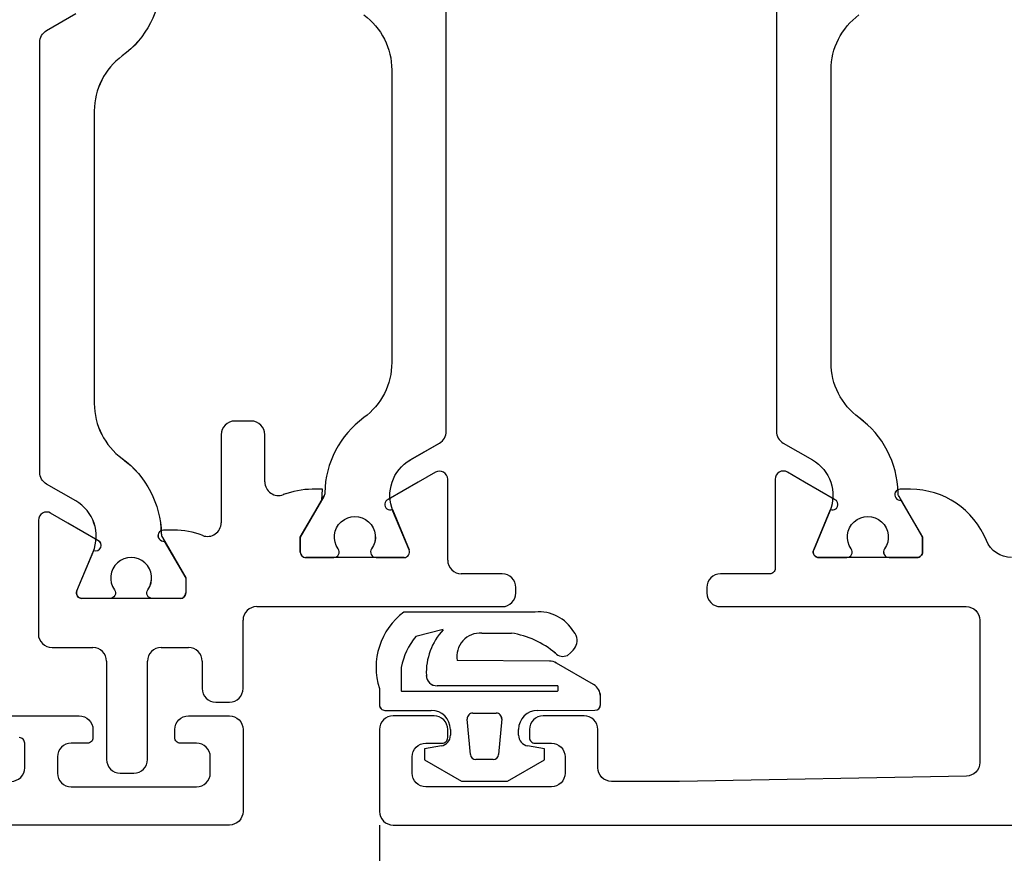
# Model space of a CAD drawing. Header units: millimetres. Extents: x 111285 to 237437, y -9513 to 52045.
# Tile 41 of 117: x 138052 to 138088, y 399 to 430. Entities that reach past the tile are written whole.
import ezdxf

# ---------------------------------------------------------------- set-up
doc = ezdxf.new("R2010")
doc.units = ezdxf.units.MM
doc.header["$LTSCALE"] = 100
doc.layers.get('0').update_dxf_attribs({"color": 252})
doc.layers.add('0-BUITENKOZIJNEN', color=252, linetype='Continuous')

# ---------------------------------------------------------------- blocks, each defined once
blk = doc.blocks.new('SR8-hori')
at = {"linetype": 'Continuous'}
for p, q in [((438.709, 2.701), (433.898, 2.7)), ((435.335, 2.057), (434.334, 1.802)), ((436.752, 1.929), (437.843, 1.93)), ((436.752, 1.929), (436.752, 1.929)), ((437.843, 1.93), (437.843, 1.93)), ((440.123, 1.978), (440.123, 1.978)), ((440.123, 1.978), (440.123, 1.978)), ((440.123, 1.978), (440.123, 1.978)), ((434.334, 1.802), (434.334, 1.802)), ((440.244, 1.697), (440.244, 1.697)), ((439.446, 1.194), (439.446, 1.194)), ((439.446, 1.194), (439.446, 1.194)), ((439.446, 1.194), (439.446, 1.194)), ((439.888, 1.114), (440, 1.209)), ((439.888, 1.114), (439.888, 1.114)), ((440, 1.209), (440, 1.209)), ((439.233, 0.902), (435.848, 0.927)), ((435.848, 0.927), (435.848, 0.927)), ((439.233, 0.902), (439.233, 0.902)), ((440.849, 0.046), (439.483, 0.835)), ((439.483, 0.835), (439.483, 0.835)), ((433.801, 0.674), (433.801, 0.674)), ((439.519, 0.002), (435.115, 0.001)), ((439.519, 0.002), (439.519, 0.002)), ((440.849, 0.046), (440.849, 0.046)), ((432.999, -0.1), (432.999, -0.7)), ((433.799, -0.1), (433.799, -0.1)), ((433.799, -0.1), (433.799, -0.17)), ((433.799, -0.17), (433.799, -0.17)), ((433.829, -0.2), (439.519, -0.198)), ((439.549, -0.168), (439.549, -0.028)), ((439.549, -0.028), (439.549, -0.028)), ((441.099, -0.698), (441.099, -0.387)), ((441.099, -0.387), (441.099, -0.387)), ((433.199, -0.9), (434.899, -0.9)), ((436.417, -0.999), (436.417, -0.999)), ((436.417, -0.999), (437.281, -0.999)), ((437.281, -0.999), (437.281, -0.999)), ((438.799, -0.899), (440.899, -0.898)), ((436.332, -2.517), (436.218, -1.217)), ((436.218, -1.217), (436.218, -1.217)), ((437.48, -1.216), (437.367, -2.516)), ((437.48, -1.216), (437.48, -1.216)), ((435.599, -1.599), (435.599, -1.811)), ((438.099, -1.81), (438.099, -1.599)), ((435.269, -2.205), (434.649, -2.314)), ((434.649, -2.314), (434.649, -2.714)), ((436.332, -2.517), (436.332, -2.517)), ((439.049, -2.313), (438.43, -2.204)), ((439.049, -2.713), (439.049, -2.313)), ((434.649, -2.714), (436.01, -3.499)), ((437.167, -2.699), (436.531, -2.699)), ((436.531, -2.699), (436.531, -2.699)), ((437.167, -2.699), (437.167, -2.699)), ((437.689, -3.499), (439.049, -2.713)), ((436.01, -3.499), (437.689, -3.499))]:
    blk.add_line(p, q, dxfattribs=at)
for p, q in [((435.335, 2.057), (435.335, 2.057)), ((434.717, 0.383), (434.717, 0.383)), ((435.115, 0.001), (435.115, 0.001)), ((433, -5.1), (433, -1019.6))]:
    blk.add_line(p, q)
for points in [[(432.427, 24.576, -0.239087), (433.45, 22.559), (433.45, 11.841, -0.239087), (432.427, 9.824, 0.233397), (430.996, 7.075, -0.126173), (430.956, 6.932), (430.1, 5.45), (430.1, 4.9), (430.1, 4.9, 0.414214), (430.3, 4.7), (431.325, 4.7, 0.609065), (431.488, 5.016, -1.936492), (432.712, 5.016, 0.609065), (432.875, 4.7), (433.902, 4.7, 0.534511), (434.087, 4.977), (433.496, 6.402, -0.376373), (434.132, 8.275), (435.2, 8.892, 0.267949), (435.45, 9.325), (435.45, 25.075, 0.267949)], [(447.55, 25.075), (447.55, 9.325, 0.267949), (447.8, 8.892), (448.868, 8.275, -0.376373), (449.504, 6.402), (448.913, 4.977, 0.534511), (449.098, 4.7), (450.125, 4.7, 0.609065), (450.288, 5.016, -1.936492), (451.512, 5.016, 0.609065), (451.675, 4.7), (452.7, 4.7, 0.414214), (452.9, 4.9), (452.9, 5.45), (452.044, 6.932, -0.126173), (452.004, 7.075, 0.233397), (450.573, 9.824, -0.239087), (449.55, 11.841), (449.55, 22.559, -0.239087), (450.573, 24.576, 0.233397)], [(425.004, 25.825, -0.233397), (423.573, 23.076, 0.239087), (422.55, 21.059), (422.55, 10.341, 0.239087), (423.573, 8.324, -0.233397), (425.004, 5.575, 0.126173), (425.044, 5.432), (425.9, 3.95), (425.9, 3.4), (425.9, 3.4, -0.414214), (425.7, 3.2), (424.675, 3.2, -0.609065), (424.512, 3.516, 1.936492), (423.288, 3.516, -0.609065), (423.125, 3.2), (422.098, 3.2, -0.534511), (421.913, 3.477), (422.504, 4.902, 0.376373), (421.868, 6.775), (420.8, 7.392, -0.267949), (420.55, 7.825), (420.55, 23.575, -0.267949), (420.8, 24.008), (421.868, 24.625, 0.376373)], [(456.169, 4.7, -0.305615), (455.242, 5.325, 0.305615), (452.461, 7.2), (452.084, 7.2, 1.077346), (452.114, 6.802), (452.9, 5.44), (452.9, 4.9), (452.9, 4.9, -0.414214), (452.7, 4.7), (452.7, 4.7), (449.098, 4.7, -0.534511), (448.913, 4.977), (448.913, 4.977), (449.527, 6.458, 1), (449.68, 6.828), (449.68, 6.828), (448.579, 7.464), (447.95, 7.827, 0.57735), (447.5, 7.567), (447.5, 7.567), (447.5, 4.3, -0.414214), (447.3, 4.1), (447.3, 4.1), (445.5, 4.1), (445.5, 4.1, 0.414214), (445, 3.6), (445, 3.6), (445, 3.4, 0.414214), (445.5, 2.9), (445.5, 2.9), (454.5, 2.9, -0.414214), (455, 2.4), (455, 2.4), (455, -2.809, -0.408899), (454.509, -3.309), (444, -3.5), (444, -3.5), (441.5, -3.5), (441.5, -3.5, -0.414214), (441, -3), (441, -1.6), (441, -1.6, 0.414214), (440.5, -1.1), (439, -1.1, 0.414214), (438.5, -1.6), (438.5, -1.9, 0.414214), (438.7, -2.1), (439.3, -2.1, -0.414214), (439.8, -2.6), (439.8, -2.6), (439.8, -3.2, -0.414214), (439.3, -3.7), (434.7, -3.7), (434.7, -3.7, -0.414214), (434.2, -3.2), (434.2, -2.6, -0.414214), (434.7, -2.1), (434.7, -2.1), (435.3, -2.1, 0.414214), (435.5, -1.9), (435.5, -1.6, 0.414214), (435, -1.1), (433.5, -1.1, 0.414214), (433, -1.6), (433, -4.6), (433, -4.6, 0.414214), (433.5, -5.1), (526.5, -5.1)]]:
    blk.add_lwpolyline(points, format="xyb", dxfattribs=at)
for centre, radius, start, end in [((435.401, 0.673), 2.524, 126.574, 197.8393), ((438.844, 1.223), 1.485, 30.5582, 95.2074), ((437.048, 0.473), 2.332, 137.2453, 182.231), ((436.691, 1.074), 0.857, 85.9383, 189.9113), ((437.345, -1.271), 3.239, 49.5548, 81.1563), ((439.755, 1.653), 0.49, 5.1255, 41.4968), ((436.161, 0.25), 2.398, 139.6435, 169.8175), ((439.654, 1.686), 0.589, 305.915, 0.9951), ((439.724, 1.47), 0.392, 224.7148, 294.7466), ((439.233, 0.402), 0.5, 60.0135, 90.0135), ((496.08, 0.117), 62.281, 179.48791, 180.1993), ((435.108, 0.391), 0.39, 181.2084, 271.02), ((439.519, -0.028), 0.03, 0.0135, 90.0135), ((440.599, -0.387), 0.5, 0.0135, 60.0135), ((433.829, -0.17), 0.03, 180.0135, 270.0135), ((439.519, -0.168), 0.03, 270.0135, 0.0135), ((433.199, -0.7), 0.2, 180.0135, 270.0135), ((440.899, -0.698), 0.2, 270.0135, 0.0135), ((434.899, -1.6), 0.7, 0.0135, 90.0135), ((436.417, -1.199), 0.2, 90.0135, 185.0135), ((437.281, -1.199), 0.2, 355.0135, 90.0135), ((438.799, -1.599), 0.7, 90.0135, 180.0135), ((435.199, -1.811), 0.4, 280.0135, 0.0135), ((438.499, -1.81), 0.4, 180.0135, 260.0135), ((436.531, -2.499), 0.2, 185.0135, 270.0135), ((437.167, -2.499), 0.2, 270.0135, 355.0135)]:
    blk.add_arc(centre, radius, start, end, dxfattribs=at)
blk.add_arc((433, -5.1), 1014.5, 270, 0.002175)
at = {"layer": '0-BUITENKOZIJNEN', "linetype": 'Continuous'}
for p, q in [((428.3, 9.7), (427.7, 9.7)), ((427.7, 9.7), (427.7, 9.7)), ((428.3, 9.7), (428.3, 9.7)), ((427.2, 9.2), (427.2, 9.2)), ((427.2, 9.2), (427.2, 5.973)), ((428.8, 9.2), (428.8, 9.2)), ((428.8, 7.47), (428.8, 9.2)), ((435.05, 7.827), (434.421, 7.464)), ((428.8, 7.47), (428.8, 7.47)), ((434.421, 7.464), (433.32, 6.828)), ((434.421, 7.464), (434.421, 7.464)), ((435.5, 4.6), (435.5, 7.567)), ((430.916, 7.2), (430.539, 7.2)), ((430.886, 6.802), (430.916, 7.2)), ((430.1, 5.44), (430.886, 6.802)), ((421.579, 5.964), (420.95, 6.327)), ((420.95, 6.327), (420.95, 6.327)), ((433.473, 6.458), (433.473, 6.458)), ((433.473, 6.458), (434.087, 4.977)), ((420.5, 6.067), (420.5, 1.9)), ((422.68, 5.328), (421.579, 5.964)), ((421.579, 5.964), (421.579, 5.964)), ((427.2, 5.973), (427.2, 5.973)), ((425.461, 5.7), (425.084, 5.7)), ((425.084, 5.7), (425.084, 5.7)), ((425.461, 5.7), (425.461, 5.7)), ((426.523, 5.506), (426.523, 5.506)), ((430.1, 4.9), (430.1, 5.44)), ((422.68, 5.328), (422.68, 5.328)), ((425.114, 5.302), (425.114, 5.302)), ((425.114, 5.302), (425.9, 3.94)), ((421.913, 3.477), (422.527, 4.958)), ((430.1, 4.9), (430.1, 4.9)), ((433.902, 4.7), (430.3, 4.7)), ((434.087, 4.977), (434.087, 4.977)), ((437.5, 4.1), (436, 4.1)), ((425.9, 3.94), (425.9, 3.94)), ((425.9, 3.94), (425.9, 3.4)), ((421.913, 3.477), (421.913, 3.477)), ((425.9, 3.4), (425.9, 3.4)), ((438, 3.4), (438, 3.6)), ((425.7, 3.2), (422.098, 3.2)), ((422.098, 3.2), (422.098, 3.2)), ((425.7, 3.2), (425.7, 3.2)), ((428.5, 2.9), (428.5, 2.9)), ((428.5, 2.9), (437.5, 2.9)), ((428, -0.1), (428, 2.4)), ((428, 2.4), (428, 2.4)), ((420.5, 1.9), (420.5, 1.9)), ((421, 1.4), (421, 1.4)), ((421, 1.4), (422.5, 1.4)), ((425, 1.4), (425, 1.4)), ((425, 1.4), (426, 1.4)), ((426, 1.4), (426, 1.4)), ((423, 0.9), (423, -2.7)), ((424.5, -2.7), (424.5, 0.9)), ((424.5, 0.9), (424.5, 0.9)), ((426.5, 0.9), (426.5, 0.9)), ((426.5, 0.9), (426.5, -0.1)), ((427, -0.6), (427.5, -0.6)), ((423.5, -3.2), (424, -3.2))]:
    blk.add_line(p, q, dxfattribs=at)
for points in [[(419.5, -3.5, 0.414214), (420, -3), (420, -3), (420, -2.1), (420, -2.1, 0.414214), (419.8, -1.9)], [(418.9, -1.1), (422, -1.1), (422, -1.1, -0.414214), (422.5, -1.6), (422.5, -1.6), (422.5, -1.9), (422.5, -1.9, -0.414214), (422.3, -2.1), (422.3, -2.1), (421.7, -2.1), (421.7, -2.1, 0.414214), (421.2, -2.6), (421.2, -2.6), (421.2, -3.2), (421.2, -3.2, 0.414214), (421.7, -3.7), (426.3, -3.7, 0.414214), (426.8, -3.2), (426.8, -3.2), (426.8, -2.6), (426.8, -2.6, 0.414214), (426.3, -2.1), (426.3, -2.1), (425.7, -2.1), (425.7, -2.1, -0.414214), (425.5, -1.9), (425.5, -1.9), (425.5, -1.6), (425.5, -1.6, -0.414214), (426, -1.1), (426, -1.1), (427.5, -1.1), (427.5, -1.1, -0.414214), (428, -1.6), (428, -1.6), (428, -4.6, -0.414214), (427.5, -5.1), (427.5, -5.1), (360.5, -5.1, -0.414214)]]:
    blk.add_lwpolyline(points, format="xyb", dxfattribs=at)
for centre, radius, start, end in [((427.7, 9.2), 0.5, 90, 180), ((428.3, 9.2), 0.5, 0, 90), ((435.2, 7.567), 0.3, 360, 120), ((429.3, 7.47), 0.5, 180, 290.7831), ((430.556, 4.161), 3.039, 90.321, 110.7831), ((433.396, 6.643), 0.2, 112.5, 292.5), ((420.8, 6.067), 0.3, 60, 180), ((426.7, 5.973), 0.5, 249.2716, 360), ((425.084, 5.5), 0.2, 90, 278.5293), ((425.461, 2.7), 3, 69.2716, 90), ((422.604, 5.143), 0.2, 247.5, 67.5), ((430.3, 4.9), 0.2, 180, 270), ((433.902, 4.9), 0.2, 270, 22.5), ((436, 4.6), 0.5, 180, 270), ((437.5, 3.6), 0.5, 0, 90), ((422.098, 3.4), 0.2, 157.5, 270), ((425.7, 3.4), 0.2, 270, 0), ((437.5, 3.4), 0.5, 270, 0), ((428.5, 2.4), 0.5, 90, 180), ((421, 1.9), 0.5, 180, 270), ((422.5, 0.9), 0.5, 0, 90), ((425, 0.9), 0.5, 90, 180), ((426, 0.9), 0.5, 0, 90), ((427, -0.1), 0.5, 180, 270), ((427.5, -0.1), 0.5, 270, 0), ((423.5, -2.7), 0.5, 180, 270), ((424, -2.7), 0.5, 270, 0)]:
    blk.add_arc(centre, radius, start, end, dxfattribs=at)
blk = doc.blocks.new('onderlegger beganegrond')
blk.add_blockref('SR8-hori', (11480, 405.1))

msp = doc.modelspace()

# ---------------------------------------------------------------- linework, layer by layer
at = {"linetype": 'Continuous'}
for p, q in [((138070.708, 407.801), (138065.896, 407.8)), ((138070.708, 407.801), (138065.896, 407.8)), ((138070.708, 407.801), (138065.896, 407.8)), ((138067.334, 407.157), (138066.332, 406.902)), ((138067.334, 407.157), (138066.332, 406.902)), ((138067.334, 407.157), (138066.332, 406.902)), ((138072.121, 407.078), (138072.121, 407.078)), ((138072.121, 407.078), (138072.121, 407.078)), ((138072.121, 407.078), (138072.121, 407.078)), ((138072.121, 407.078), (138072.121, 407.078)), ((138072.121, 407.078), (138072.121, 407.078)), ((138072.121, 407.078), (138072.121, 407.078)), ((138072.121, 407.078), (138072.121, 407.078)), ((138072.121, 407.078), (138072.121, 407.078)), ((138072.121, 407.078), (138072.121, 407.078)), ((138066.332, 406.902), (138066.332, 406.902)), ((138066.332, 406.902), (138066.332, 406.902)), ((138066.332, 406.902), (138066.332, 406.902)), ((138068.751, 407.029), (138069.841, 407.03)), ((138068.751, 407.029), (138069.841, 407.03)), ((138068.751, 407.029), (138069.841, 407.03)), ((138068.751, 407.029), (138068.751, 407.029)), ((138068.751, 407.029), (138068.751, 407.029)), ((138068.751, 407.029), (138068.751, 407.029)), ((138069.841, 407.03), (138069.841, 407.03)), ((138069.841, 407.03), (138069.841, 407.03)), ((138069.841, 407.03), (138069.841, 407.03)), ((138072.242, 406.797), (138072.242, 406.797)), ((138072.242, 406.797), (138072.242, 406.797)), ((138072.242, 406.797), (138072.242, 406.797)), ((138071.231, 406.002), (138067.846, 406.027)), ((138067.846, 406.027), (138067.846, 406.027)), ((138071.231, 406.002), (138067.846, 406.027)), ((138067.846, 406.027), (138067.846, 406.027)), ((138071.231, 406.002), (138067.846, 406.027)), ((138067.846, 406.027), (138067.846, 406.027)), ((138071.231, 406.002), (138071.231, 406.002)), ((138071.231, 406.002), (138071.231, 406.002)), ((138071.231, 406.002), (138071.231, 406.002)), ((138071.445, 406.294), (138071.445, 406.294)), ((138071.445, 406.294), (138071.445, 406.294)), ((138071.445, 406.294), (138071.445, 406.294)), ((138071.445, 406.294), (138071.445, 406.294)), ((138071.445, 406.294), (138071.445, 406.294)), ((138071.445, 406.294), (138071.445, 406.294)), ((138071.445, 406.294), (138071.445, 406.294)), ((138071.445, 406.294), (138071.445, 406.294)), ((138071.445, 406.294), (138071.445, 406.294)), ((138071.887, 406.214), (138071.999, 406.309)), ((138071.887, 406.214), (138071.999, 406.309)), ((138071.887, 406.214), (138071.999, 406.309)), ((138071.887, 406.214), (138071.887, 406.214)), ((138071.887, 406.214), (138071.887, 406.214)), ((138071.887, 406.214), (138071.887, 406.214)), ((138071.999, 406.309), (138071.999, 406.309)), ((138071.999, 406.309), (138071.999, 406.309)), ((138071.999, 406.309), (138071.999, 406.309)), ((138065.799, 405.774), (138065.799, 405.774)), ((138065.799, 405.774), (138065.799, 405.774)), ((138065.799, 405.774), (138065.799, 405.774)), ((138072.847, 405.146), (138071.481, 405.935)), ((138071.481, 405.935), (138071.481, 405.935)), ((138072.847, 405.146), (138071.481, 405.935)), ((138071.481, 405.935), (138071.481, 405.935)), ((138072.847, 405.146), (138071.481, 405.935)), ((138071.481, 405.935), (138071.481, 405.935)), ((138064.997, 405), (138064.997, 404.4)), ((138064.997, 405), (138064.997, 404.4)), ((138064.997, 405), (138064.997, 404.4)), ((138065.797, 405), (138065.797, 405)), ((138065.797, 405), (138065.797, 404.93)), ((138065.797, 405), (138065.797, 405)), ((138065.797, 405), (138065.797, 404.93)), ((138065.797, 405), (138065.797, 405)), ((138065.797, 405), (138065.797, 404.93)), ((138065.797, 404.93), (138065.797, 404.93)), ((138065.797, 404.93), (138065.797, 404.93)), ((138065.797, 404.93), (138065.797, 404.93)), ((138065.827, 404.9), (138071.518, 404.902)), ((138065.827, 404.9), (138071.518, 404.902)), ((138065.827, 404.9), (138071.518, 404.902)), ((138071.518, 405.102), (138067.113, 405.101)), ((138071.518, 405.102), (138067.113, 405.101)), ((138071.518, 405.102), (138067.113, 405.101)), ((138071.518, 405.102), (138071.518, 405.102)), ((138071.518, 405.102), (138071.518, 405.102)), ((138071.518, 405.102), (138071.518, 405.102)), ((138071.548, 404.932), (138071.548, 405.072)), ((138071.548, 405.072), (138071.548, 405.072)), ((138071.548, 404.932), (138071.548, 405.072)), ((138071.548, 405.072), (138071.548, 405.072)), ((138071.548, 404.932), (138071.548, 405.072)), ((138071.548, 405.072), (138071.548, 405.072)), ((138072.847, 405.146), (138072.847, 405.146)), ((138072.847, 405.146), (138072.847, 405.146)), ((138072.847, 405.146), (138072.847, 405.146)), ((138073.097, 404.402), (138073.097, 404.713)), ((138073.097, 404.713), (138073.097, 404.713)), ((138073.097, 404.402), (138073.097, 404.713)), ((138073.097, 404.713), (138073.097, 404.713)), ((138073.097, 404.402), (138073.097, 404.713)), ((138073.097, 404.713), (138073.097, 404.713)), ((138065.198, 404.2), (138066.898, 404.2)), ((138065.198, 404.2), (138066.898, 404.2)), ((138065.198, 404.2), (138066.898, 404.2)), ((138070.798, 404.201), (138072.898, 404.202)), ((138070.798, 404.201), (138072.898, 404.202)), ((138070.798, 404.201), (138072.898, 404.202)), ((138068.331, 402.583), (138068.217, 403.883)), ((138068.217, 403.883), (138068.217, 403.883)), ((138068.331, 402.583), (138068.217, 403.883)), ((138068.217, 403.883), (138068.217, 403.883)), ((138068.331, 402.583), (138068.217, 403.883)), ((138068.217, 403.883), (138068.217, 403.883)), ((138068.416, 404.101), (138068.416, 404.101)), ((138068.416, 404.101), (138069.279, 404.101)), ((138068.416, 404.101), (138068.416, 404.101)), ((138068.416, 404.101), (138069.279, 404.101)), ((138068.416, 404.101), (138068.416, 404.101)), ((138068.416, 404.101), (138069.279, 404.101)), ((138069.279, 404.101), (138069.279, 404.101)), ((138069.279, 404.101), (138069.279, 404.101)), ((138069.279, 404.101), (138069.279, 404.101)), ((138069.479, 403.884), (138069.365, 402.584)), ((138069.479, 403.884), (138069.365, 402.584)), ((138069.479, 403.884), (138069.365, 402.584)), ((138069.479, 403.884), (138069.479, 403.884)), ((138069.479, 403.884), (138069.479, 403.884)), ((138069.479, 403.884), (138069.479, 403.884)), ((138067.598, 403.501), (138067.598, 403.289)), ((138067.598, 403.501), (138067.598, 403.289)), ((138067.598, 403.501), (138067.598, 403.289)), ((138070.098, 403.29), (138070.098, 403.501)), ((138070.098, 403.29), (138070.098, 403.501)), ((138070.098, 403.29), (138070.098, 403.501)), ((138067.267, 402.895), (138066.648, 402.786)), ((138067.267, 402.895), (138066.648, 402.786)), ((138067.267, 402.895), (138066.648, 402.786)), ((138066.648, 402.786), (138066.648, 402.386)), ((138066.648, 402.786), (138066.648, 402.386)), ((138066.648, 402.786), (138066.648, 402.386)), ((138071.048, 402.787), (138070.428, 402.896)), ((138071.048, 402.787), (138070.428, 402.896)), ((138071.048, 402.787), (138070.428, 402.896)), ((138071.048, 402.387), (138071.048, 402.787)), ((138071.048, 402.387), (138071.048, 402.787)), ((138071.048, 402.387), (138071.048, 402.787)), ((138066.648, 402.386), (138068.008, 401.601)), ((138066.648, 402.386), (138068.008, 401.601)), ((138066.648, 402.386), (138068.008, 401.601)), ((138068.331, 402.583), (138068.331, 402.583)), ((138068.331, 402.583), (138068.331, 402.583)), ((138068.331, 402.583), (138068.331, 402.583)), ((138069.166, 402.401), (138068.53, 402.401)), ((138068.53, 402.401), (138068.53, 402.401)), ((138069.166, 402.401), (138068.53, 402.401)), ((138068.53, 402.401), (138068.53, 402.401)), ((138069.166, 402.401), (138068.53, 402.401)), ((138068.53, 402.401), (138068.53, 402.401)), ((138069.166, 402.401), (138069.166, 402.401)), ((138069.166, 402.401), (138069.166, 402.401)), ((138069.166, 402.401), (138069.166, 402.401)), ((138069.688, 401.601), (138071.048, 402.387)), ((138069.688, 401.601), (138071.048, 402.387)), ((138069.688, 401.601), (138071.048, 402.387)), ((138068.008, 401.601), (138069.688, 401.601)), ((138068.008, 401.601), (138069.688, 401.601)), ((138068.008, 401.601), (138069.688, 401.601))]:
    msp.add_line(p, q, dxfattribs=at)
for p, q in [((138067.334, 407.157), (138067.334, 407.157)), ((138067.334, 407.157), (138067.334, 407.157)), ((138067.334, 407.157), (138067.334, 407.157)), ((138066.716, 405.483), (138066.716, 405.483)), ((138066.716, 405.483), (138066.716, 405.483)), ((138066.716, 405.483), (138066.716, 405.483)), ((138067.113, 405.101), (138067.113, 405.101)), ((138067.113, 405.101), (138067.113, 405.101)), ((138067.113, 405.101), (138067.113, 405.101)), ((138064.999, 400), (138064.999, -614.5)), ((138064.999, 400), (138064.999, -614.5)), ((138064.999, 400), (138064.999, -614.5))]:
    msp.add_line(p, q)
for points in [[(138057.003, 430.925, -0.233397), (138055.571, 428.176, 0.239087), (138054.549, 426.159), (138054.549, 415.441, 0.239087), (138055.571, 413.424, -0.233397), (138057.003, 410.675, 0.126173), (138057.043, 410.532), (138057.899, 409.05), (138057.899, 408.5), (138057.899, 408.5, -0.414214), (138057.699, 408.3), (138056.673, 408.3, -0.609065), (138056.51, 408.616, 1.936492), (138055.287, 408.616, -0.609065), (138055.124, 408.3), (138054.097, 408.3, -0.534511), (138053.912, 408.577), (138054.502, 410.002, 0.376373), (138053.867, 411.875), (138052.799, 412.492, -0.267949), (138052.549, 412.925), (138052.549, 428.675, -0.267949), (138052.799, 429.108), (138053.867, 429.725, 0.376373)], [(138057.003, 430.925, -0.233397), (138055.571, 428.176, 0.239087), (138054.549, 426.159), (138054.549, 415.441, 0.239087), (138055.571, 413.424, -0.233397), (138057.003, 410.675, 0.126173), (138057.043, 410.532), (138057.899, 409.05), (138057.899, 408.5), (138057.899, 408.5, -0.414214), (138057.699, 408.3), (138056.673, 408.3, -0.609065), (138056.51, 408.616, 1.936492), (138055.287, 408.616, -0.609065), (138055.124, 408.3), (138054.097, 408.3, -0.534511), (138053.912, 408.577), (138054.502, 410.002, 0.376373), (138053.867, 411.875), (138052.799, 412.492, -0.267949), (138052.549, 412.925), (138052.549, 428.675, -0.267949), (138052.799, 429.108), (138053.867, 429.725, 0.376373)], [(138057.003, 430.925, -0.233397), (138055.571, 428.176, 0.239087), (138054.549, 426.159), (138054.549, 415.441, 0.239087), (138055.571, 413.424, -0.233397), (138057.003, 410.675, 0.126173), (138057.043, 410.532), (138057.899, 409.05), (138057.899, 408.5), (138057.899, 408.5, -0.414214), (138057.699, 408.3), (138056.673, 408.3, -0.609065), (138056.51, 408.616, 1.936492), (138055.287, 408.616, -0.609065), (138055.124, 408.3), (138054.097, 408.3, -0.534511), (138053.912, 408.577), (138054.502, 410.002, 0.376373), (138053.867, 411.875), (138052.799, 412.492, -0.267949), (138052.549, 412.925), (138052.549, 428.675, -0.267949), (138052.799, 429.108), (138053.867, 429.725, 0.376373)], [(138064.426, 429.676, -0.239087), (138065.449, 427.659), (138065.449, 416.941, -0.239087), (138064.426, 414.924, 0.233397), (138062.994, 412.175, -0.126173), (138062.954, 412.032), (138062.099, 410.55), (138062.099, 410), (138062.099, 410, 0.414214), (138062.299, 409.8), (138063.324, 409.8, 0.609065), (138063.487, 410.116, -1.936492), (138064.71, 410.116, 0.609065), (138064.873, 409.8), (138065.9, 409.8, 0.534511), (138066.085, 410.077), (138065.495, 411.502, -0.376373), (138066.13, 413.375), (138067.199, 413.992, 0.267949), (138067.449, 414.425), (138067.449, 430.175, 0.267949)], [(138064.426, 429.676, -0.239087), (138065.449, 427.659), (138065.449, 416.941, -0.239087), (138064.426, 414.924, 0.233397), (138062.994, 412.175, -0.126173), (138062.954, 412.032), (138062.099, 410.55), (138062.099, 410), (138062.099, 410, 0.414214), (138062.299, 409.8), (138063.324, 409.8, 0.609065), (138063.487, 410.116, -1.936492), (138064.71, 410.116, 0.609065), (138064.873, 409.8), (138065.9, 409.8, 0.534511), (138066.085, 410.077), (138065.495, 411.502, -0.376373), (138066.13, 413.375), (138067.199, 413.992, 0.267949), (138067.449, 414.425), (138067.449, 430.175, 0.267949)], [(138064.426, 429.676, -0.239087), (138065.449, 427.659), (138065.449, 416.941, -0.239087), (138064.426, 414.924, 0.233397), (138062.994, 412.175, -0.126173), (138062.954, 412.032), (138062.099, 410.55), (138062.099, 410), (138062.099, 410, 0.414214), (138062.299, 409.8), (138063.324, 409.8, 0.609065), (138063.487, 410.116, -1.936492), (138064.71, 410.116, 0.609065), (138064.873, 409.8), (138065.9, 409.8, 0.534511), (138066.085, 410.077), (138065.495, 411.502, -0.376373), (138066.13, 413.375), (138067.199, 413.992, 0.267949), (138067.449, 414.425), (138067.449, 430.175, 0.267949)], [(138079.549, 430.175), (138079.549, 414.425, 0.267949), (138079.799, 413.992), (138080.867, 413.375, -0.376373), (138081.502, 411.502), (138080.912, 410.077, 0.534511), (138081.097, 409.8), (138082.124, 409.8, 0.609065), (138082.287, 410.116, -1.936492), (138083.51, 410.116, 0.609065), (138083.673, 409.8), (138084.699, 409.8, 0.414214), (138084.899, 410), (138084.899, 410.55), (138084.043, 412.032, -0.126173), (138084.003, 412.175, 0.233397), (138082.571, 414.924, -0.239087), (138081.549, 416.941), (138081.549, 427.659, -0.239087), (138082.571, 429.676, 0.233397)], [(138079.549, 430.175), (138079.549, 414.425, 0.267949), (138079.799, 413.992), (138080.867, 413.375, -0.376373), (138081.502, 411.502), (138080.912, 410.077, 0.534511), (138081.097, 409.8), (138082.124, 409.8, 0.609065), (138082.287, 410.116, -1.936492), (138083.51, 410.116, 0.609065), (138083.673, 409.8), (138084.699, 409.8, 0.414214), (138084.899, 410), (138084.899, 410.55), (138084.043, 412.032, -0.126173), (138084.003, 412.175, 0.233397), (138082.571, 414.924, -0.239087), (138081.549, 416.941), (138081.549, 427.659, -0.239087), (138082.571, 429.676, 0.233397)], [(138079.549, 430.175), (138079.549, 414.425, 0.267949), (138079.799, 413.992), (138080.867, 413.375, -0.376373), (138081.502, 411.502), (138080.912, 410.077, 0.534511), (138081.097, 409.8), (138082.124, 409.8, 0.609065), (138082.287, 410.116, -1.936492), (138083.51, 410.116, 0.609065), (138083.673, 409.8), (138084.699, 409.8, 0.414214), (138084.899, 410), (138084.899, 410.55), (138084.043, 412.032, -0.126173), (138084.003, 412.175, 0.233397), (138082.571, 414.924, -0.239087), (138081.549, 416.941), (138081.549, 427.659, -0.239087), (138082.571, 429.676, 0.233397)], [(138088.168, 409.8, -0.305615), (138087.241, 410.425, 0.305615), (138084.46, 412.3), (138084.082, 412.3, 1.077346), (138084.112, 411.902), (138084.899, 410.54), (138084.899, 410), (138084.899, 410, -0.414214), (138084.699, 409.8), (138084.699, 409.8), (138081.097, 409.8, -0.534511), (138080.912, 410.077), (138080.912, 410.077), (138081.526, 411.558, 1), (138081.679, 411.928), (138081.679, 411.928), (138080.577, 412.564), (138079.949, 412.927, 0.57735), (138079.499, 412.667), (138079.499, 412.667), (138079.499, 409.4, -0.414214), (138079.299, 409.2), (138079.299, 409.2), (138077.499, 409.2), (138077.499, 409.2, 0.414214), (138076.999, 408.7), (138076.999, 408.7), (138076.999, 408.5, 0.414214), (138077.499, 408), (138077.499, 408), (138086.499, 408, -0.414214), (138086.999, 407.5), (138086.999, 407.5), (138086.999, 402.291, -0.408899), (138086.508, 401.791), (138075.999, 401.6), (138075.999, 401.6), (138073.499, 401.6), (138073.499, 401.6, -0.414214), (138072.999, 402.1), (138072.999, 403.5), (138072.999, 403.5, 0.414214), (138072.499, 404), (138070.999, 404, 0.414214), (138070.499, 403.5), (138070.499, 403.2, 0.414214), (138070.699, 403), (138071.299, 403, -0.414214), (138071.799, 402.5), (138071.799, 402.5), (138071.799, 401.9, -0.414214), (138071.299, 401.4), (138066.699, 401.4), (138066.699, 401.4, -0.414214), (138066.199, 401.9), (138066.199, 402.5, -0.414214), (138066.699, 403), (138066.699, 403), (138067.299, 403, 0.414214), (138067.499, 403.2), (138067.499, 403.5, 0.414214), (138066.999, 404), (138065.499, 404, 0.414214), (138064.999, 403.5), (138064.999, 400.5), (138064.999, 400.5, 0.414214), (138065.499, 400), (138158.499, 400)], [(138088.168, 409.8, -0.305615), (138087.241, 410.425, 0.305615), (138084.46, 412.3), (138084.082, 412.3, 1.077346), (138084.112, 411.902), (138084.899, 410.54), (138084.899, 410), (138084.899, 410, -0.414214), (138084.699, 409.8), (138084.699, 409.8), (138081.097, 409.8, -0.534511), (138080.912, 410.077), (138080.912, 410.077), (138081.526, 411.558, 1), (138081.679, 411.928), (138081.679, 411.928), (138080.577, 412.564), (138079.949, 412.927, 0.57735), (138079.499, 412.667), (138079.499, 412.667), (138079.499, 409.4, -0.414214), (138079.299, 409.2), (138079.299, 409.2), (138077.499, 409.2), (138077.499, 409.2, 0.414214), (138076.999, 408.7), (138076.999, 408.7), (138076.999, 408.5, 0.414214), (138077.499, 408), (138077.499, 408), (138086.499, 408, -0.414214), (138086.999, 407.5), (138086.999, 407.5), (138086.999, 402.291, -0.408899), (138086.508, 401.791), (138075.999, 401.6), (138075.999, 401.6), (138073.499, 401.6), (138073.499, 401.6, -0.414214), (138072.999, 402.1), (138072.999, 403.5), (138072.999, 403.5, 0.414214), (138072.499, 404), (138070.999, 404, 0.414214), (138070.499, 403.5), (138070.499, 403.2, 0.414214), (138070.699, 403), (138071.299, 403, -0.414214), (138071.799, 402.5), (138071.799, 402.5), (138071.799, 401.9, -0.414214), (138071.299, 401.4), (138066.699, 401.4), (138066.699, 401.4, -0.414214), (138066.199, 401.9), (138066.199, 402.5, -0.414214), (138066.699, 403), (138066.699, 403), (138067.299, 403, 0.414214), (138067.499, 403.2), (138067.499, 403.5, 0.414214), (138066.999, 404), (138065.499, 404, 0.414214), (138064.999, 403.5), (138064.999, 400.5), (138064.999, 400.5, 0.414214), (138065.499, 400), (138158.499, 400)], [(138088.168, 409.8, -0.305615), (138087.241, 410.425, 0.305615), (138084.46, 412.3), (138084.082, 412.3, 1.077346), (138084.112, 411.902), (138084.899, 410.54), (138084.899, 410), (138084.899, 410, -0.414214), (138084.699, 409.8), (138084.699, 409.8), (138081.097, 409.8, -0.534511), (138080.912, 410.077), (138080.912, 410.077), (138081.526, 411.558, 1), (138081.679, 411.928), (138081.679, 411.928), (138080.577, 412.564), (138079.949, 412.927, 0.57735), (138079.499, 412.667), (138079.499, 412.667), (138079.499, 409.4, -0.414214), (138079.299, 409.2), (138079.299, 409.2), (138077.499, 409.2), (138077.499, 409.2, 0.414214), (138076.999, 408.7), (138076.999, 408.7), (138076.999, 408.5, 0.414214), (138077.499, 408), (138077.499, 408), (138086.499, 408, -0.414214), (138086.999, 407.5), (138086.999, 407.5), (138086.999, 402.291, -0.408899), (138086.508, 401.791), (138075.999, 401.6), (138075.999, 401.6), (138073.499, 401.6), (138073.499, 401.6, -0.414214), (138072.999, 402.1), (138072.999, 403.5), (138072.999, 403.5, 0.414214), (138072.499, 404), (138070.999, 404, 0.414214), (138070.499, 403.5), (138070.499, 403.2, 0.414214), (138070.699, 403), (138071.299, 403, -0.414214), (138071.799, 402.5), (138071.799, 402.5), (138071.799, 401.9, -0.414214), (138071.299, 401.4), (138066.699, 401.4), (138066.699, 401.4, -0.414214), (138066.199, 401.9), (138066.199, 402.5, -0.414214), (138066.699, 403), (138066.699, 403), (138067.299, 403, 0.414214), (138067.499, 403.2), (138067.499, 403.5, 0.414214), (138066.999, 404), (138065.499, 404, 0.414214), (138064.999, 403.5), (138064.999, 400.5), (138064.999, 400.5, 0.414214), (138065.499, 400), (138158.499, 400)]]:
    msp.add_lwpolyline(points, format="xyb", dxfattribs=at)
for centre, radius, start, end in [((138067.4, 405.773), 2.524, 126.574, 197.8393), ((138067.4, 405.773), 2.524, 126.574, 197.8393), ((138067.4, 405.773), 2.524, 126.574, 197.8393), ((138070.842, 406.323), 1.485, 30.5582, 95.2074), ((138070.842, 406.323), 1.485, 30.5582, 95.2074), ((138070.842, 406.323), 1.485, 30.5582, 95.2074), ((138069.047, 405.573), 2.332, 137.2453, 182.231), ((138069.047, 405.573), 2.332, 137.2453, 182.231), ((138069.047, 405.573), 2.332, 137.2453, 182.231), ((138071.754, 406.753), 0.49, 5.1255, 41.4968), ((138071.754, 406.753), 0.49, 5.1255, 41.4968), ((138071.754, 406.753), 0.49, 5.1255, 41.4968), ((138068.16, 405.35), 2.398, 139.6435, 169.8175), ((138068.16, 405.35), 2.398, 139.6435, 169.8175), ((138068.16, 405.35), 2.398, 139.6435, 169.8175), ((138068.69, 406.174), 0.857, 85.9383, 189.9113), ((138068.69, 406.174), 0.857, 85.9383, 189.9113), ((138068.69, 406.174), 0.857, 85.9383, 189.9113), ((138069.343, 403.829), 3.239, 49.5548, 81.1563), ((138069.343, 403.829), 3.239, 49.5548, 81.1563), ((138069.343, 403.829), 3.239, 49.5548, 81.1563), ((138071.653, 406.786), 0.589, 305.915, 0.9951), ((138071.653, 406.786), 0.589, 305.915, 0.9951), ((138071.653, 406.786), 0.589, 305.915, 0.9951), ((138071.231, 405.502), 0.5, 60.0135, 90.0135), ((138071.231, 405.502), 0.5, 60.0135, 90.0135), ((138071.231, 405.502), 0.5, 60.0135, 90.0135), ((138071.723, 406.57), 0.392, 224.7148, 294.7466), ((138071.723, 406.57), 0.392, 224.7148, 294.7466), ((138071.723, 406.57), 0.392, 224.7148, 294.7466), ((138128.078, 405.217), 62.281, 179.48791, 180.1993), ((138128.078, 405.217), 62.281, 179.48791, 180.1993), ((138128.078, 405.217), 62.281, 179.48791, 180.1993), ((138067.106, 405.491), 0.39, 181.2084, 271.02), ((138067.106, 405.491), 0.39, 181.2084, 271.02), ((138067.106, 405.491), 0.39, 181.2084, 271.02), ((138065.827, 404.93), 0.03, 180.0135, 270.0135), ((138065.827, 404.93), 0.03, 180.0135, 270.0135), ((138065.827, 404.93), 0.03, 180.0135, 270.0135), ((138071.518, 405.072), 0.03, 0.0135, 90.0135), ((138071.518, 405.072), 0.03, 0.0135, 90.0135), ((138071.518, 405.072), 0.03, 0.0135, 90.0135), ((138071.518, 404.932), 0.03, 270.0135, 0.0135), ((138071.518, 404.932), 0.03, 270.0135, 0.0135), ((138071.518, 404.932), 0.03, 270.0135, 0.0135), ((138072.597, 404.713), 0.5, 0.0135, 60.0135), ((138072.597, 404.713), 0.5, 0.0135, 60.0135), ((138072.597, 404.713), 0.5, 0.0135, 60.0135), ((138065.197, 404.4), 0.2, 180.0135, 270.0135), ((138065.197, 404.4), 0.2, 180.0135, 270.0135), ((138065.197, 404.4), 0.2, 180.0135, 270.0135), ((138066.898, 403.5), 0.7, 0.0135, 90.0135), ((138066.898, 403.5), 0.7, 0.0135, 90.0135), ((138066.898, 403.5), 0.7, 0.0135, 90.0135), ((138070.798, 403.501), 0.7, 90.0135, 180.0135), ((138070.798, 403.501), 0.7, 90.0135, 180.0135), ((138070.798, 403.501), 0.7, 90.0135, 180.0135), ((138072.897, 404.402), 0.2, 270.0135, 0.0135), ((138072.897, 404.402), 0.2, 270.0135, 0.0135), ((138072.897, 404.402), 0.2, 270.0135, 0.0135), ((138068.416, 403.901), 0.2, 90.0135, 185.0135), ((138068.416, 403.901), 0.2, 90.0135, 185.0135), ((138068.416, 403.901), 0.2, 90.0135, 185.0135), ((138069.279, 403.901), 0.2, 355.0135, 90.0135), ((138069.279, 403.901), 0.2, 355.0135, 90.0135), ((138069.279, 403.901), 0.2, 355.0135, 90.0135), ((138067.198, 403.289), 0.4, 280.0135, 0.0135), ((138067.198, 403.289), 0.4, 280.0135, 0.0135), ((138067.198, 403.289), 0.4, 280.0135, 0.0135), ((138070.498, 403.29), 0.4, 180.0135, 260.0135), ((138070.498, 403.29), 0.4, 180.0135, 260.0135), ((138070.498, 403.29), 0.4, 180.0135, 260.0135), ((138068.53, 402.601), 0.2, 185.0135, 270.0135), ((138068.53, 402.601), 0.2, 185.0135, 270.0135), ((138068.53, 402.601), 0.2, 185.0135, 270.0135), ((138069.166, 402.601), 0.2, 270.0135, 355.0135), ((138069.166, 402.601), 0.2, 270.0135, 355.0135), ((138069.166, 402.601), 0.2, 270.0135, 355.0135)]:
    msp.add_arc(centre, radius, start, end, dxfattribs=at)
at = {"layer": '0-BUITENKOZIJNEN', "linetype": 'Continuous'}
for p, q in [((138060.299, 414.8), (138059.699, 414.8)), ((138059.699, 414.8), (138059.699, 414.8)), ((138060.299, 414.8), (138059.699, 414.8)), ((138059.699, 414.8), (138059.699, 414.8)), ((138060.299, 414.8), (138059.699, 414.8)), ((138059.699, 414.8), (138059.699, 414.8)), ((138060.299, 414.8), (138060.299, 414.8)), ((138060.299, 414.8), (138060.299, 414.8)), ((138060.299, 414.8), (138060.299, 414.8)), ((138059.199, 414.3), (138059.199, 414.3)), ((138059.199, 414.3), (138059.199, 411.073)), ((138059.199, 414.3), (138059.199, 414.3)), ((138059.199, 414.3), (138059.199, 411.073)), ((138059.199, 414.3), (138059.199, 414.3)), ((138059.199, 414.3), (138059.199, 411.073)), ((138060.799, 414.3), (138060.799, 414.3)), ((138060.799, 412.57), (138060.799, 414.3)), ((138060.799, 414.3), (138060.799, 414.3)), ((138060.799, 412.57), (138060.799, 414.3)), ((138060.799, 414.3), (138060.799, 414.3)), ((138060.799, 412.57), (138060.799, 414.3)), ((138067.049, 412.927), (138066.42, 412.564)), ((138067.049, 412.927), (138066.42, 412.564)), ((138067.049, 412.927), (138066.42, 412.564)), ((138060.799, 412.57), (138060.799, 412.57)), ((138060.799, 412.57), (138060.799, 412.57)), ((138060.799, 412.57), (138060.799, 412.57)), ((138066.42, 412.564), (138065.318, 411.928)), ((138066.42, 412.564), (138065.318, 411.928)), ((138066.42, 412.564), (138065.318, 411.928)), ((138066.42, 412.564), (138066.42, 412.564)), ((138066.42, 412.564), (138066.42, 412.564)), ((138066.42, 412.564), (138066.42, 412.564)), ((138067.499, 409.7), (138067.499, 412.667)), ((138067.499, 409.7), (138067.499, 412.667)), ((138067.499, 409.7), (138067.499, 412.667)), ((138062.915, 412.3), (138062.537, 412.3)), ((138062.915, 412.3), (138062.537, 412.3)), ((138062.915, 412.3), (138062.537, 412.3)), ((138062.885, 411.902), (138062.915, 412.3)), ((138062.885, 411.902), (138062.915, 412.3)), ((138062.885, 411.902), (138062.915, 412.3)), ((138062.099, 410.54), (138062.885, 411.902)), ((138062.099, 410.54), (138062.885, 411.902)), ((138062.099, 410.54), (138062.885, 411.902)), ((138053.577, 411.064), (138052.949, 411.427)), ((138052.949, 411.427), (138052.949, 411.427)), ((138053.577, 411.064), (138052.949, 411.427)), ((138052.949, 411.427), (138052.949, 411.427)), ((138053.577, 411.064), (138052.949, 411.427)), ((138052.949, 411.427), (138052.949, 411.427)), ((138065.471, 411.558), (138065.471, 411.558)), ((138065.471, 411.558), (138066.085, 410.077)), ((138065.471, 411.558), (138065.471, 411.558)), ((138065.471, 411.558), (138066.085, 410.077)), ((138065.471, 411.558), (138065.471, 411.558)), ((138065.471, 411.558), (138066.085, 410.077)), ((138052.499, 411.167), (138052.499, 407)), ((138052.499, 411.167), (138052.499, 407)), ((138052.499, 411.167), (138052.499, 407)), ((138054.679, 410.428), (138053.577, 411.064)), ((138053.577, 411.064), (138053.577, 411.064)), ((138054.679, 410.428), (138053.577, 411.064)), ((138053.577, 411.064), (138053.577, 411.064)), ((138054.679, 410.428), (138053.577, 411.064)), ((138053.577, 411.064), (138053.577, 411.064)), ((138059.199, 411.073), (138059.199, 411.073)), ((138059.199, 411.073), (138059.199, 411.073)), ((138059.199, 411.073), (138059.199, 411.073)), ((138057.46, 410.8), (138057.082, 410.8)), ((138057.082, 410.8), (138057.082, 410.8)), ((138057.46, 410.8), (138057.082, 410.8)), ((138057.082, 410.8), (138057.082, 410.8)), ((138057.46, 410.8), (138057.082, 410.8)), ((138057.082, 410.8), (138057.082, 410.8)), ((138057.46, 410.8), (138057.46, 410.8)), ((138057.46, 410.8), (138057.46, 410.8)), ((138057.46, 410.8), (138057.46, 410.8)), ((138054.679, 410.428), (138054.679, 410.428)), ((138054.679, 410.428), (138054.679, 410.428)), ((138054.679, 410.428), (138054.679, 410.428)), ((138057.112, 410.402), (138057.112, 410.402)), ((138057.112, 410.402), (138057.899, 409.04)), ((138057.112, 410.402), (138057.112, 410.402)), ((138057.112, 410.402), (138057.899, 409.04)), ((138057.112, 410.402), (138057.112, 410.402)), ((138057.112, 410.402), (138057.899, 409.04)), ((138058.522, 410.606), (138058.522, 410.606)), ((138058.522, 410.606), (138058.522, 410.606)), ((138058.522, 410.606), (138058.522, 410.606)), ((138062.099, 410), (138062.099, 410.54)), ((138062.099, 410), (138062.099, 410.54)), ((138062.099, 410), (138062.099, 410.54)), ((138053.912, 408.577), (138054.526, 410.058)), ((138053.912, 408.577), (138054.526, 410.058)), ((138053.912, 408.577), (138054.526, 410.058)), ((138062.099, 410), (138062.099, 410)), ((138062.099, 410), (138062.099, 410)), ((138062.099, 410), (138062.099, 410)), ((138066.085, 410.077), (138066.085, 410.077)), ((138066.085, 410.077), (138066.085, 410.077)), ((138066.085, 410.077), (138066.085, 410.077)), ((138065.9, 409.8), (138062.299, 409.8)), ((138065.9, 409.8), (138062.299, 409.8)), ((138065.9, 409.8), (138062.299, 409.8)), ((138069.499, 409.2), (138067.999, 409.2)), ((138069.499, 409.2), (138067.999, 409.2)), ((138069.499, 409.2), (138067.999, 409.2)), ((138057.899, 409.04), (138057.899, 409.04)), ((138057.899, 409.04), (138057.899, 408.5)), ((138057.899, 409.04), (138057.899, 409.04)), ((138057.899, 409.04), (138057.899, 408.5)), ((138057.899, 409.04), (138057.899, 409.04)), ((138057.899, 409.04), (138057.899, 408.5)), ((138053.912, 408.577), (138053.912, 408.577)), ((138053.912, 408.577), (138053.912, 408.577)), ((138053.912, 408.577), (138053.912, 408.577)), ((138057.899, 408.5), (138057.899, 408.5)), ((138057.899, 408.5), (138057.899, 408.5)), ((138057.899, 408.5), (138057.899, 408.5)), ((138069.999, 408.5), (138069.999, 408.7)), ((138069.999, 408.5), (138069.999, 408.7)), ((138069.999, 408.5), (138069.999, 408.7)), ((138057.699, 408.3), (138054.097, 408.3)), ((138054.097, 408.3), (138054.097, 408.3)), ((138057.699, 408.3), (138054.097, 408.3)), ((138054.097, 408.3), (138054.097, 408.3)), ((138057.699, 408.3), (138054.097, 408.3)), ((138054.097, 408.3), (138054.097, 408.3)), ((138057.699, 408.3), (138057.699, 408.3)), ((138057.699, 408.3), (138057.699, 408.3)), ((138057.699, 408.3), (138057.699, 408.3)), ((138060.499, 408), (138060.499, 408)), ((138060.499, 408), (138069.499, 408)), ((138060.499, 408), (138060.499, 408)), ((138060.499, 408), (138069.499, 408)), ((138060.499, 408), (138060.499, 408)), ((138060.499, 408), (138069.499, 408)), ((138059.999, 405), (138059.999, 407.5)), ((138059.999, 407.5), (138059.999, 407.5)), ((138059.999, 405), (138059.999, 407.5)), ((138059.999, 407.5), (138059.999, 407.5)), ((138059.999, 405), (138059.999, 407.5)), ((138059.999, 407.5), (138059.999, 407.5)), ((138052.499, 407), (138052.499, 407)), ((138052.499, 407), (138052.499, 407)), ((138052.499, 407), (138052.499, 407)), ((138052.999, 406.5), (138052.999, 406.5)), ((138052.999, 406.5), (138054.499, 406.5)), ((138052.999, 406.5), (138052.999, 406.5)), ((138052.999, 406.5), (138054.499, 406.5)), ((138052.999, 406.5), (138052.999, 406.5)), ((138052.999, 406.5), (138054.499, 406.5)), ((138056.999, 406.5), (138056.999, 406.5)), ((138056.999, 406.5), (138057.999, 406.5)), ((138056.999, 406.5), (138056.999, 406.5)), ((138056.999, 406.5), (138057.999, 406.5)), ((138056.999, 406.5), (138056.999, 406.5)), ((138056.999, 406.5), (138057.999, 406.5)), ((138057.999, 406.5), (138057.999, 406.5)), ((138057.999, 406.5), (138057.999, 406.5)), ((138057.999, 406.5), (138057.999, 406.5)), ((138054.999, 406), (138054.999, 402.4)), ((138054.999, 406), (138054.999, 402.4)), ((138054.999, 406), (138054.999, 402.4)), ((138056.499, 402.4), (138056.499, 406)), ((138056.499, 406), (138056.499, 406)), ((138056.499, 402.4), (138056.499, 406)), ((138056.499, 406), (138056.499, 406)), ((138056.499, 402.4), (138056.499, 406)), ((138056.499, 406), (138056.499, 406)), ((138058.499, 406), (138058.499, 406)), ((138058.499, 406), (138058.499, 405)), ((138058.499, 406), (138058.499, 406)), ((138058.499, 406), (138058.499, 405)), ((138058.499, 406), (138058.499, 406)), ((138058.499, 406), (138058.499, 405)), ((138058.999, 404.5), (138059.499, 404.5)), ((138058.999, 404.5), (138059.499, 404.5)), ((138058.999, 404.5), (138059.499, 404.5)), ((138055.499, 401.9), (138055.999, 401.9)), ((138055.499, 401.9), (138055.999, 401.9)), ((138055.499, 401.9), (138055.999, 401.9))]:
    msp.add_line(p, q, dxfattribs=at)
for points in [[(138050.899, 404), (138053.999, 404), (138053.999, 404, -0.414214), (138054.499, 403.5), (138054.499, 403.5), (138054.499, 403.2), (138054.499, 403.2, -0.414214), (138054.299, 403), (138054.299, 403), (138053.699, 403), (138053.699, 403, 0.414214), (138053.199, 402.5), (138053.199, 402.5), (138053.199, 401.9), (138053.199, 401.9, 0.414214), (138053.699, 401.4), (138058.299, 401.4, 0.414214), (138058.799, 401.9), (138058.799, 401.9), (138058.799, 402.5), (138058.799, 402.5, 0.414214), (138058.299, 403), (138058.299, 403), (138057.699, 403), (138057.699, 403, -0.414214), (138057.499, 403.2), (138057.499, 403.2), (138057.499, 403.5), (138057.499, 403.5, -0.414214), (138057.999, 404), (138057.999, 404), (138059.499, 404), (138059.499, 404, -0.414214), (138059.999, 403.5), (138059.999, 403.5), (138059.999, 400.5, -0.414214), (138059.499, 400), (138059.499, 400), (137992.499, 400, -0.414214)], [(138050.899, 404), (138053.999, 404), (138053.999, 404, -0.414214), (138054.499, 403.5), (138054.499, 403.5), (138054.499, 403.2), (138054.499, 403.2, -0.414214), (138054.299, 403), (138054.299, 403), (138053.699, 403), (138053.699, 403, 0.414214), (138053.199, 402.5), (138053.199, 402.5), (138053.199, 401.9), (138053.199, 401.9, 0.414214), (138053.699, 401.4), (138058.299, 401.4, 0.414214), (138058.799, 401.9), (138058.799, 401.9), (138058.799, 402.5), (138058.799, 402.5, 0.414214), (138058.299, 403), (138058.299, 403), (138057.699, 403), (138057.699, 403, -0.414214), (138057.499, 403.2), (138057.499, 403.2), (138057.499, 403.5), (138057.499, 403.5, -0.414214), (138057.999, 404), (138057.999, 404), (138059.499, 404), (138059.499, 404, -0.414214), (138059.999, 403.5), (138059.999, 403.5), (138059.999, 400.5, -0.414214), (138059.499, 400), (138059.499, 400), (137992.499, 400, -0.414214)], [(138050.899, 404), (138053.999, 404), (138053.999, 404, -0.414214), (138054.499, 403.5), (138054.499, 403.5), (138054.499, 403.2), (138054.499, 403.2, -0.414214), (138054.299, 403), (138054.299, 403), (138053.699, 403), (138053.699, 403, 0.414214), (138053.199, 402.5), (138053.199, 402.5), (138053.199, 401.9), (138053.199, 401.9, 0.414214), (138053.699, 401.4), (138058.299, 401.4, 0.414214), (138058.799, 401.9), (138058.799, 401.9), (138058.799, 402.5), (138058.799, 402.5, 0.414214), (138058.299, 403), (138058.299, 403), (138057.699, 403), (138057.699, 403, -0.414214), (138057.499, 403.2), (138057.499, 403.2), (138057.499, 403.5), (138057.499, 403.5, -0.414214), (138057.999, 404), (138057.999, 404), (138059.499, 404), (138059.499, 404, -0.414214), (138059.999, 403.5), (138059.999, 403.5), (138059.999, 400.5, -0.414214), (138059.499, 400), (138059.499, 400), (137992.499, 400, -0.414214)], [(138051.499, 401.6, 0.414214), (138051.999, 402.1), (138051.999, 402.1), (138051.999, 403), (138051.999, 403, 0.414214), (138051.799, 403.2)], [(138051.499, 401.6, 0.414214), (138051.999, 402.1), (138051.999, 402.1), (138051.999, 403), (138051.999, 403, 0.414214), (138051.799, 403.2)], [(138051.499, 401.6, 0.414214), (138051.999, 402.1), (138051.999, 402.1), (138051.999, 403), (138051.999, 403, 0.414214), (138051.799, 403.2)]]:
    msp.add_lwpolyline(points, format="xyb", dxfattribs=at)
for centre, radius, start, end in [((138059.699, 414.3), 0.5, 90, 180), ((138059.699, 414.3), 0.5, 90, 180), ((138059.699, 414.3), 0.5, 90, 180), ((138060.299, 414.3), 0.5, 0, 90), ((138060.299, 414.3), 0.5, 0, 90), ((138060.299, 414.3), 0.5, 0, 90), ((138067.199, 412.667), 0.3, 360, 120), ((138067.199, 412.667), 0.3, 360, 120), ((138067.199, 412.667), 0.3, 360, 120), ((138061.299, 412.57), 0.5, 180, 290.7831), ((138061.299, 412.57), 0.5, 180, 290.7831), ((138061.299, 412.57), 0.5, 180, 290.7831), ((138062.554, 409.261), 3.039, 90.321, 110.7831), ((138062.554, 409.261), 3.039, 90.321, 110.7831), ((138062.554, 409.261), 3.039, 90.321, 110.7831), ((138065.395, 411.743), 0.2, 112.5, 292.5), ((138065.395, 411.743), 0.2, 112.5, 292.5), ((138065.395, 411.743), 0.2, 112.5, 292.5), ((138052.799, 411.167), 0.3, 60, 180), ((138052.799, 411.167), 0.3, 60, 180), ((138052.799, 411.167), 0.3, 60, 180), ((138058.699, 411.073), 0.5, 249.2716, 360), ((138058.699, 411.073), 0.5, 249.2716, 360), ((138058.699, 411.073), 0.5, 249.2716, 360), ((138057.082, 410.6), 0.2, 90, 278.5293), ((138057.082, 410.6), 0.2, 90, 278.5293), ((138057.082, 410.6), 0.2, 90, 278.5293), ((138057.46, 407.8), 3, 69.2716, 90), ((138057.46, 407.8), 3, 69.2716, 90), ((138057.46, 407.8), 3, 69.2716, 90), ((138054.602, 410.243), 0.2, 247.5, 67.5), ((138054.602, 410.243), 0.2, 247.5, 67.5), ((138054.602, 410.243), 0.2, 247.5, 67.5), ((138062.299, 410), 0.2, 180, 270), ((138062.299, 410), 0.2, 180, 270), ((138062.299, 410), 0.2, 180, 270), ((138065.9, 410), 0.2, 270, 22.5), ((138065.9, 410), 0.2, 270, 22.5), ((138065.9, 410), 0.2, 270, 22.5), ((138067.999, 409.7), 0.5, 180, 270), ((138067.999, 409.7), 0.5, 180, 270), ((138067.999, 409.7), 0.5, 180, 270), ((138069.499, 408.7), 0.5, 0, 90), ((138069.499, 408.7), 0.5, 0, 90), ((138069.499, 408.7), 0.5, 0, 90), ((138054.097, 408.5), 0.2, 157.5, 270), ((138054.097, 408.5), 0.2, 157.5, 270), ((138054.097, 408.5), 0.2, 157.5, 270), ((138057.699, 408.5), 0.2, 270, 0), ((138057.699, 408.5), 0.2, 270, 0), ((138057.699, 408.5), 0.2, 270, 0), ((138069.499, 408.5), 0.5, 270, 0), ((138069.499, 408.5), 0.5, 270, 0), ((138069.499, 408.5), 0.5, 270, 0), ((138060.499, 407.5), 0.5, 90, 180), ((138060.499, 407.5), 0.5, 90, 180), ((138060.499, 407.5), 0.5, 90, 180), ((138052.999, 407), 0.5, 180, 270), ((138052.999, 407), 0.5, 180, 270), ((138052.999, 407), 0.5, 180, 270), ((138054.499, 406), 0.5, 0, 90), ((138054.499, 406), 0.5, 0, 90), ((138054.499, 406), 0.5, 0, 90), ((138056.999, 406), 0.5, 90, 180), ((138056.999, 406), 0.5, 90, 180), ((138056.999, 406), 0.5, 90, 180), ((138057.999, 406), 0.5, 0, 90), ((138057.999, 406), 0.5, 0, 90), ((138057.999, 406), 0.5, 0, 90), ((138058.999, 405), 0.5, 180, 270), ((138058.999, 405), 0.5, 180, 270), ((138058.999, 405), 0.5, 180, 270), ((138059.499, 405), 0.5, 270, 0), ((138059.499, 405), 0.5, 270, 0), ((138059.499, 405), 0.5, 270, 0), ((138055.499, 402.4), 0.5, 180, 270), ((138055.499, 402.4), 0.5, 180, 270), ((138055.499, 402.4), 0.5, 180, 270), ((138055.999, 402.4), 0.5, 270, 0), ((138055.999, 402.4), 0.5, 270, 0), ((138055.999, 402.4), 0.5, 270, 0)]:
    msp.add_arc(centre, radius, start, end, dxfattribs=at)

# ---------------------------------------------------------------- block references
msp.add_blockref('onderlegger beganegrond', (126151.999, 0))

doc.saveas('drawing.dxf')
